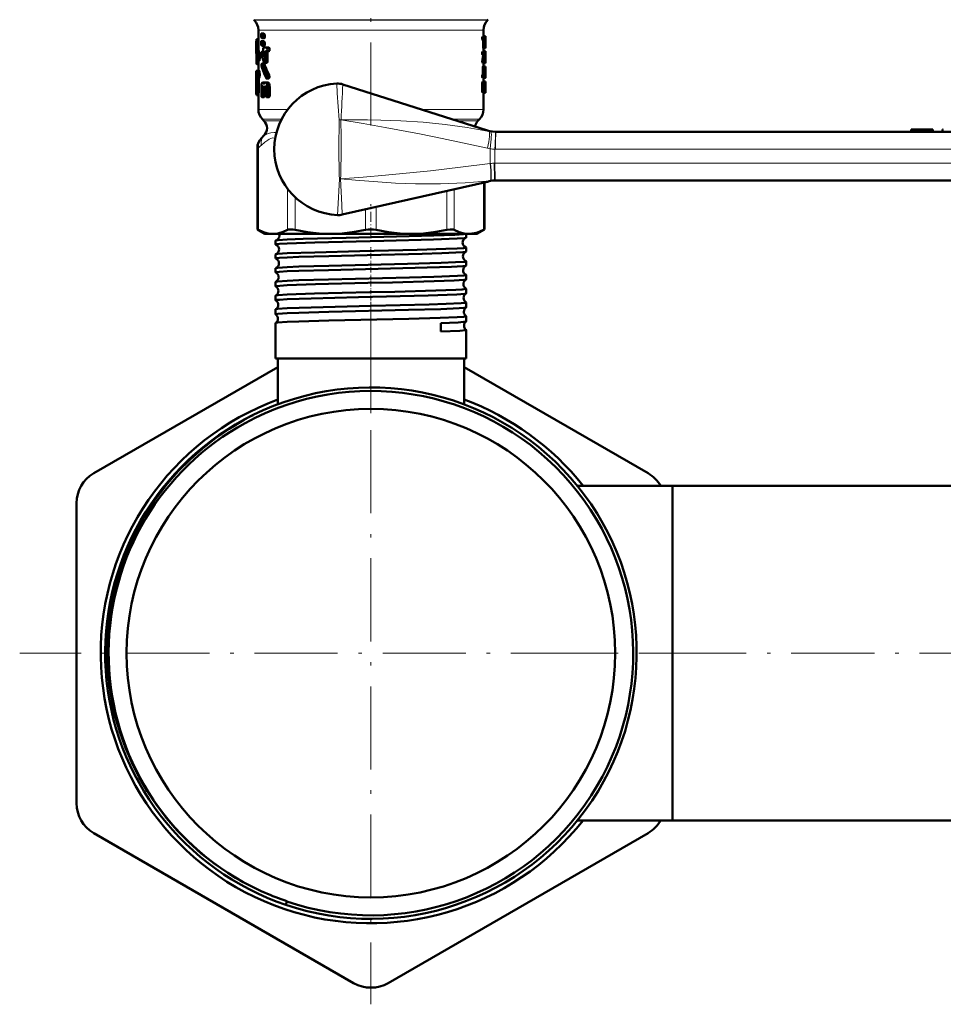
# Model space of a CAD drawing. Extents: x -1358 to 1757, y -1506 to 612.
# Tile 67 of 86: x 911 to 1044, y -186 to -44. Entities that reach past the tile are written whole.
import ezdxf

# ---------------------------------------------------------------- set-up
doc = ezdxf.new("R2010")
doc.units = 0
doc.linetypes.add('DASHDOT', pattern=[18.5, 12, -3, 0.5, -3])

msp = doc.modelspace()

# ---------------------------------------------------------------- linework, layer by layer
at = {"color": 7, "linetype": 'DASHDOT', "lineweight": 18}
for p, q in [((961.75, -28.75), (961.75, -59.48)), ((961.75, -84.72), (961.75, -186.12)), ((1012.45, -135.42), (911.05, -135.42)), ((985.43, -135.42), (1058.96, -135.42))]:
    msp.add_line(p, q, dxfattribs=at)
at = {"color": 7, "lineweight": 18}
for p, q in [((944.84, -43.96), (961.75, -43.96)), ((944.92, -44.04), (961.75, -44.04)), ((961.75, -43.96), (978.67, -43.96)), ((961.75, -44.04), (978.59, -44.04)), ((945.5, -45.45), (952.81, -45.45)), ((952.81, -45.45), (961.75, -45.45)), ((961.75, -45.45), (976.77, -45.45)), ((976.77, -45.45), (978, -45.45)), ((945.5, -56.92), (949.74, -56.92)), ((978, -56.92), (969.09, -56.92)), ((948.85, -58.34), (946.09, -58.34)), ((946.31, -58.56), (948.74, -58.56)), ((957.12, -62.67), (957.15, -58.42)), ((957.44, -58.41), (957.43, -58.43)), ((977.42, -58.34), (973.53, -58.34)), ((974.24, -58.56), (977.19, -58.56)), ((946.31, -60.68), (946.35, -60.68)), ((979.76, -60.17), (979.81, -60.17)), ((1044.29, -59.82), (1044.29, -60.17)), ((1044.35, -59.82), (1044.35, -60.17)), ((945.51, -62.47), (945.36, -62.47)), ((945.51, -62.47), (945.51, -74.32)), ((979.74, -62.67), (979.66, -62.67)), ((1053.37, -62.67), (979.74, -62.67)), ((978.95, -64.73), (979, -64.72)), ((979.56, -64.67), (979.66, -64.67)), ((979.66, -64.67), (1053.37, -64.67)), ((956.99, -71.36), (957.21, -66.94)), ((957.21, -66.94), (957.38, -66.93)), ((957.38, -66.94), (957.21, -66.94)), ((957.38, -66.94), (957.38, -66.94)), ((978, -74.32), (978, -67.47)), ((979.03, -67.2), (978.95, -67.21)), ((949.73, -74.32), (949.73, -68.4)), ((950.81, -69.61), (950.81, -74.32)), ((972.7, -74.32), (972.7, -68.67)), ((973.78, -68.43), (973.78, -74.32)), ((962.52, -70.99), (962.52, -74.32)), ((956.95, -72.17), (956.99, -71.36)), ((960.99, -74.32), (960.99, -71.34))]:
    msp.add_line(p, q, dxfattribs=at)
at = {"color": 7, "lineweight": 50}
for p, q in [((944.92, -44.04), (944.84, -43.96)), ((978.59, -44.04), (978.67, -43.96)), ((945.5, -45.45), (945.5, -47.5)), ((978, -45.45), (978, -46.4)), ((945.5, -46.83), (945.24, -46.83)), ((945.5, -46.76), (945.26, -46.76)), ((945.89, -46.21), (945.89, -46.3)), ((945.89, -46.3), (945.93, -46.54)), ((945.93, -46.54), (946.04, -46.64)), ((945.96, -45.97), (945.94, -45.96)), ((946.26, -45.96), (945.94, -45.96)), ((946.27, -45.97), (945.96, -45.97)), ((946.07, -46.07), (945.96, -45.97)), ((946.37, -46.65), (946.05, -46.65)), ((946.38, -46.07), (946.07, -46.07)), ((946.12, -46.31), (946.07, -46.07)), ((946.43, -46.31), (946.12, -46.31)), ((946.12, -46.4), (946.12, -46.31)), ((946.43, -46.4), (946.12, -46.4)), ((946.38, -46.07), (946.27, -45.97)), ((946.43, -46.31), (946.38, -46.07)), ((946.43, -46.4), (946.43, -46.31)), ((978.16, -46.4), (977.86, -46.4)), ((978.16, -46.89), (977.86, -46.89)), ((978.28, -46.34), (978, -46.34)), ((978.16, -46.4), (978.3, -46.4)), ((978.16, -46.89), (978.22, -46.89)), ((978.27, -46.89), (978.28, -46.89)), ((978.3, -46.4), (978.3, -46.64)), ((978.3, -46.64), (978.3, -47.57)), ((945.2, -47.5), (945.2, -48.73)), ((945.89, -47.3), (945.89, -47.39)), ((945.89, -47.39), (945.93, -47.63)), ((945.93, -47.63), (946.04, -47.73)), ((945.96, -47.06), (945.94, -47.05)), ((946.26, -47.05), (945.94, -47.05)), ((946.27, -47.06), (945.96, -47.06)), ((946.07, -47.16), (945.96, -47.06)), ((946.37, -47.74), (946.05, -47.74)), ((946.38, -47.16), (946.07, -47.16)), ((946.12, -47.4), (946.07, -47.16)), ((946.43, -47.4), (946.12, -47.4)), ((946.12, -47.49), (946.12, -47.4)), ((946.43, -47.49), (946.12, -47.49)), ((946.38, -47.16), (946.27, -47.06)), ((946.27, -47.95), (946.7, -47.95)), ((946.43, -47.4), (946.38, -47.16)), ((946.43, -47.49), (946.43, -47.4)), ((946.59, -47.95), (947.03, -47.95)), ((947.03, -47.95), (946.7, -47.95)), ((977.93, -47.57), (977.93, -46.99)), ((978.23, -46.99), (977.93, -46.99)), ((978.23, -47.57), (977.93, -47.57)), ((978.27, -48.06), (977.97, -48.06)), ((978, -48.06), (978, -48.55)), ((978.23, -47.57), (978.23, -46.99)), ((978.27, -47.48), (978.27, -46.99)), ((978.29, -46.99), (978.27, -46.99)), ((978.29, -47.48), (978.27, -47.48)), ((978.27, -47.57), (978.28, -47.57)), ((978.27, -48.06), (978.29, -48.06)), ((978.29, -46.99), (978.29, -47.48)), ((945.23, -49.83), (945.23, -49.26)), ((945.67, -48.92), (945.36, -48.92)), ((946.31, -48.59), (946.01, -48.59)), ((946.32, -48.65), (946.05, -48.65)), ((946.3, -49.19), (946.24, -49.19)), ((946.27, -48.52), (946.32, -48.68)), ((946.27, -48.52), (946.27, -48.52)), ((946.32, -48.68), (946.32, -49.06)), ((946.82, -48.84), (946.5, -48.84)), ((946.5, -49.88), (946.5, -48.84)), ((946.93, -48.52), (946.61, -48.52)), ((946.7, -48.52), (946.61, -48.52)), ((947.03, -48.52), (946.7, -48.52)), ((946.83, -49.88), (946.82, -48.84)), ((947.03, -48.52), (946.93, -48.52)), ((978.16, -48.55), (977.86, -48.55)), ((978.16, -49.04), (977.86, -49.04)), ((977.94, -49.22), (977.93, -49.04)), ((978.24, -49.22), (977.94, -49.22)), ((978.29, -48.49), (978, -48.49)), ((978.16, -48.55), (978.3, -48.55)), ((978.16, -49.04), (978.24, -49.04)), ((978.24, -49.22), (978.24, -49.04)), ((978.27, -49.55), (978.27, -49.73)), ((978.3, -49.7), (978.27, -49.7)), ((978.27, -49.73), (978.3, -49.73)), ((978.3, -48.55), (978.3, -48.8)), ((978.3, -48.8), (978.3, -48.91)), ((978.3, -48.91), (978.3, -49.12)), ((978.3, -49.73), (978.3, -49.7)), ((978.3, -49.73), (978.3, -50.22)), ((945.3, -49.83), (945.23, -49.83)), ((945.5, -50.37), (945.26, -50.37)), ((945.64, -49.91), (945.33, -49.91)), ((945.5, -49.91), (945.5, -51.35)), ((946.35, -50.3), (946.03, -50.3)), ((946.39, -50.36), (946.07, -50.36)), ((946.72, -50.2), (946.4, -50.2)), ((946.83, -49.88), (946.5, -49.88)), ((977.83, -49.97), (977.83, -49.97)), ((978.13, -49.97), (977.83, -49.97)), ((978.13, -49.97), (977.83, -49.97)), ((978.15, -49.76), (977.84, -49.76)), ((978.16, -50.22), (977.86, -50.22)), ((977.9, -51.79), (977.9, -50.95)), ((978.2, -50.95), (977.9, -50.95)), ((977.93, -50.71), (978.23, -50.71)), ((978, -50.22), (978, -50.71)), ((978.13, -49.97), (978.13, -49.97)), ((978.16, -50.22), (978.3, -50.22)), ((978.2, -51.79), (978.2, -50.95)), ((978.29, -50.71), (978.23, -50.71)), ((978.3, -50.95), (978.27, -50.95)), ((978.3, -50.95), (978.29, -50.71)), ((978.3, -51.35), (978.3, -50.95)), ((945.2, -51.35), (945.33, -51.35)), ((945.2, -51.35), (945.2, -52.37)), ((945.2, -52.37), (945.21, -52.58)), ((945.21, -52.58), (945.21, -53.08)), ((945.56, -52.58), (945.26, -52.58)), ((945.26, -54.34), (945.26, -52.58)), ((945.28, -52.37), (945.33, -52.37)), ((945.63, -51.35), (945.33, -51.35)), ((945.63, -52.37), (945.33, -52.37)), ((945.56, -54.34), (945.56, -52.58)), ((946.99, -52.44), (946.66, -52.44)), ((947.06, -51.92), (946.73, -51.92)), ((978.16, -51.88), (977.86, -51.88)), ((978.16, -52.37), (977.86, -52.37)), ((977.89, -51.88), (977.9, -51.79)), ((978.2, -51.79), (977.9, -51.79)), ((978, -52.37), (978, -52.86)), ((978.16, -51.88), (978.19, -51.88)), ((978.16, -52.37), (978.27, -52.37)), ((978.19, -51.88), (978.2, -51.79)), ((978.26, -51.45), (978.25, -51.55)), ((978.25, -51.55), (978.25, -51.79)), ((978.29, -51.79), (978.25, -51.79)), ((978.25, -51.82), (978.3, -51.82)), ((978.26, -51.46), (978.26, -51.45)), ((978.26, -51.88), (978.27, -51.88)), ((978.27, -52.37), (978.29, -52.37)), ((978.3, -51.82), (978.29, -51.79)), ((978.3, -52.13), (978.29, -52.13)), ((978.3, -52.13), (978.3, -51.8)), ((945.2, -53.24), (945.21, -53.05)), ((945.21, -53.08), (945.2, -53.29)), ((945.2, -53.26), (945.2, -53.24)), ((945.2, -53.24), (945.2, -54.44)), ((945.2, -53.29), (945.2, -53.26)), ((945.94, -53.72), (945.94, -54.86)), ((946.24, -53.74), (946.08, -53.74)), ((946.08, -54.86), (946.08, -53.74)), ((946.12, -53.01), (946.18, -53.01)), ((946.19, -53.58), (946.12, -53.58)), ((946.19, -53.58), (946.12, -53.58)), ((946.46, -53.01), (946.18, -53.01)), ((946.19, -53.58), (946.24, -53.74)), ((946.24, -53.74), (946.24, -54.07)), ((946.36, -53.17), (946.28, -53.17)), ((946.41, -53.74), (946.46, -53.58)), ((946.6, -53.74), (946.41, -53.74)), ((946.41, -54.07), (946.41, -53.74)), ((946.54, -53.58), (946.46, -53.58)), ((946.54, -53.58), (946.46, -53.58)), ((946.47, -53.01), (946.55, -53.01)), ((946.54, -53.58), (946.6, -53.74)), ((946.88, -53.01), (946.55, -53.01)), ((946.6, -53.74), (946.6, -54.86)), ((947.14, -53.72), (946.8, -53.72)), ((946.8, -54.86), (946.8, -53.72)), ((947.14, -54.86), (947.14, -53.72)), ((957.7, -53.3), (978.56, -59.94)), ((977.83, -54.28), (977.83, -53.11)), ((978.13, -53.11), (977.83, -53.11)), ((978.16, -52.86), (977.86, -52.86)), ((978.13, -54.28), (978.13, -53.11)), ((978.16, -52.86), (978.3, -52.86)), ((978.19, -53.79), (978.19, -53.6)), ((978.29, -53.6), (978.19, -53.6)), ((978.29, -53.79), (978.19, -53.79)), ((978.22, -53.35), (978.27, -53.35)), ((978.29, -53.6), (978.29, -53.79)), ((978.3, -52.86), (978.3, -53.11)), ((978.3, -53.11), (978.3, -54.28)), ((945.53, -54.85), (945.22, -54.85)), ((945.56, -54.34), (945.26, -54.34)), ((945.5, -54.85), (945.5, -56.92)), ((946.32, -55.15), (946.01, -55.15)), ((946.4, -54.86), (946.08, -54.86)), ((946.6, -54.35), (946.32, -54.35)), ((946.4, -54.86), (946.4, -54.35)), ((946.6, -54.07), (946.41, -54.07)), ((947.03, -55.14), (946.7, -55.14)), ((947.14, -54.86), (946.8, -54.86)), ((978.13, -54.28), (977.83, -54.28)), ((978.16, -54.53), (977.86, -54.53)), ((978, -54.53), (978, -56.92)), ((978.16, -54.53), (978.3, -54.53)), ((978.22, -54.04), (978.27, -54.04)), ((978.3, -54.28), (978.3, -54.53)), ((946.31, -58.56), (946.09, -58.34)), ((977.19, -58.56), (977.42, -58.34)), ((946.31, -60.68), (945.94, -61.05)), ((979.81, -60.17), (1053.45, -60.17)), ((1039.75, -59.82), (1041.3, -59.82)), ((1039.75, -59.82), (1039.75, -60.17)), ((1041.3, -59.82), (1042.86, -59.82)), ((1041.3, -59.82), (1041.3, -60.17)), ((1042.86, -59.82), (1042.86, -60.17)), ((1042.86, -59.82), (1042.86, -60.17)), ((1044.29, -59.82), (1044.26, -59.82)), ((1044.26, -59.82), (1044.26, -60.17)), ((1044.35, -59.82), (1044.29, -59.82)), ((1044.37, -59.82), (1044.35, -59.82)), ((945.36, -74.24), (945.36, -62.47)), ((957.6, -72.11), (978.76, -67.3)), ((978.15, -74.24), (978.15, -67.44)), ((979.73, -67.17), (979.58, -67.17)), ((1053.45, -67.17), (979.73, -67.17)), ((945.36, -74.24), (945.51, -74.32)), ((946.45, -74.87), (945.36, -74.24)), ((946.45, -74.87), (947.62, -74.87)), ((947.62, -74.87), (955.9, -74.87)), ((955.9, -74.87), (967.61, -74.87)), ((967.61, -74.87), (975.89, -74.87)), ((975.51, -75.42), (975.51, -74.87)), ((975.89, -74.87), (977.05, -74.87)), ((977.05, -74.87), (978.15, -74.24)), ((978, -74.32), (978.15, -74.24)), ((947.99, -76.42), (947.99, -75.86)), ((947.99, -78.44), (947.99, -77.85)), ((975.51, -77.43), (975.51, -76.85)), ((975.51, -79.44), (975.51, -78.84)), ((947.99, -80.45), (947.99, -79.83)), ((975.51, -81.46), (975.51, -80.83)), ((947.99, -82.47), (947.99, -81.82)), ((947.99, -84.49), (947.99, -83.8)), ((975.51, -83.48), (975.51, -82.81)), ((975.51, -85.5), (975.51, -84.79)), ((947.99, -86.51), (947.99, -85.78)), ((947.99, -92.87), (947.99, -87.76)), ((971.84, -87.76), (971.85, -88.98)), ((975.51, -87.52), (975.51, -86.77)), ((975.51, -92.87), (975.51, -88.75)), ((949.68, -92.87), (947.99, -92.87)), ((948.3, -99.5), (948.3, -92.87)), ((975.51, -92.87), (949.68, -92.87)), ((975.2, -99.5), (975.2, -92.87)), ((921.75, -109.44), (948.3, -94.11)), ((975.2, -94.11), (1001.75, -109.44)), ((991.56, -111.27), (1005.3, -111.27)), ((991.56, -111.27), (1005.3, -111.27)), ((1005.3, -150.69), (1005.3, -111.27)), ((1005.3, -111.27), (1050.3, -111.27)), ((1005.3, -135.42), (1005.3, -111.27)), ((919.25, -157.07), (919.25, -113.77)), ((1005.3, -159.57), (1005.3, -135.42)), ((1005.3, -159.57), (1005.3, -150.69)), ((991.56, -159.57), (1005.3, -159.57)), ((1005.3, -159.57), (1050.3, -159.57)), ((959.25, -183.05), (921.75, -161.4)), ((1001.75, -161.4), (964.25, -183.05)), ((949.45, -171.76), (949.61, -171.28)), ((949.63, -171.23), (949.61, -171.28))]:
    msp.add_line(p, q, dxfattribs=at)
at = {"color": 7, "linetype": 'DASHDOT', "lineweight": 18, "ltscale": 0.120868}
msp.add_line((961.75, -75.42), (961.75, -70.59), dxfattribs=at)
at = {"color": 7, "linetype": 'DASHDOT', "lineweight": 18, "ltscale": 0.043444}
msp.add_line((961.75, -78.42), (961.75, -76.68), dxfattribs=at)
at = {"color": 7, "linetype": 'DASHDOT', "lineweight": 18, "ltscale": 0.044139}
msp.add_line((961.75, -80.44), (961.75, -78.67), dxfattribs=at)
at = {"color": 7, "linetype": 'DASHDOT', "lineweight": 18, "ltscale": 0.04498}
msp.add_line((961.75, -82.46), (961.75, -80.66), dxfattribs=at)
at = {"color": 7, "linetype": 'DASHDOT', "lineweight": 18, "ltscale": 0.045964}
msp.add_line((961.75, -84.48), (961.75, -82.64), dxfattribs=at)
at = {"color": 7, "linetype": 'DASHDOT', "lineweight": 18, "ltscale": 0.047104}
msp.add_line((961.75, -86.51), (961.75, -84.62), dxfattribs=at)
at = {"color": 7, "linetype": 'DASHDOT', "lineweight": 18, "ltscale": 0.382176}
msp.add_line((961.75, -100.77), (961.75, -85.49), dxfattribs=at)
at = {"color": 7, "lineweight": 50}
for points in [[(945.24, -46.83), (945.25, -46.78), (945.26, -46.76), (945.26, -46.76), (945.26, -46.76), (945.26, -46.76)], [(945.94, -45.96), (945.94, -45.96), (945.93, -45.97), (945.93, -45.97), (945.91, -46), (945.9, -46.07), (945.89, -46.21)], [(946.05, -46.65), (946.06, -46.65), (946.07, -46.64), (946.08, -46.63), (946.09, -46.6), (946.12, -46.4)], [(946.37, -46.65), (946.38, -46.65), (946.38, -46.64), (946.39, -46.63), (946.41, -46.6), (946.42, -46.53), (946.43, -46.4)], [(977.86, -46.89), (977.83, -46.8), (977.83, -46.51), (977.84, -46.44), (977.86, -46.4)], [(977.93, -46.99), (977.92, -46.92), (977.92, -46.9), (977.92, -46.89)], [(978.16, -46.89), (978.14, -46.8), (978.13, -46.51), (978.15, -46.44), (978.16, -46.4)], [(978.23, -46.99), (978.23, -46.92), (978.22, -46.9), (978.22, -46.89)], [(945.94, -47.05), (945.94, -47.05), (945.93, -47.05), (945.93, -47.06), (945.91, -47.09), (945.9, -47.16), (945.89, -47.3)], [(946.05, -47.74), (946.06, -47.73), (946.07, -47.73), (946.08, -47.72), (946.09, -47.69), (946.12, -47.49)], [(946.27, -47.95), (946.21, -48.03), (946.18, -48.26), (946.2, -48.41), (946.22, -48.48), (946.24, -48.51), (946.27, -48.52)], [(946.37, -47.74), (946.38, -47.73), (946.38, -47.73), (946.39, -47.72), (946.41, -47.69), (946.42, -47.62), (946.43, -47.49)], [(946.7, -48.52), (946.77, -48.44), (946.8, -48.21), (946.78, -48.05), (946.7, -47.95)], [(947.03, -48.52), (947.1, -48.44), (947.13, -48.3), (947.11, -48.05), (947.03, -47.95)], [(977.97, -48.06), (977.94, -47.94), (977.93, -47.57)], [(978.27, -48.06), (978.24, -47.94), (978.23, -47.57)], [(978.3, -47.57), (978.3, -47.97), (978.29, -48.06)], [(945.33, -49.91), (945.34, -49.91), (945.34, -49.91), (945.34, -49.9), (945.35, -49.89), (945.36, -49.85), (945.4, -49.52), (945.36, -48.92)], [(945.64, -49.91), (945.64, -49.91), (945.64, -49.9), (945.65, -49.89), (945.66, -49.86), (945.7, -49.57), (945.67, -48.92)], [(946.01, -48.59), (946, -48.59), (945.99, -48.6), (945.98, -48.61), (945.97, -48.64), (945.95, -48.71), (945.94, -48.87), (945.96, -49.11)], [(946.05, -48.65), (946.03, -48.61), (946.02, -48.6), (946.01, -48.59)], [(946.32, -49.06), (946.31, -49.17), (946.29, -49.21), (946.28, -49.22), (946.27, -49.22)], [(946.5, -48.84), (946.53, -48.62), (946.55, -48.56), (946.61, -48.52)], [(946.82, -48.84), (946.84, -48.66), (946.87, -48.58), (946.9, -48.54), (946.93, -48.52)], [(977.86, -49.04), (977.83, -48.95), (977.83, -48.67), (977.84, -48.59), (977.86, -48.55)], [(978.16, -49.04), (978.14, -48.95), (978.13, -48.67), (978.15, -48.59), (978.16, -48.55)], [(945.26, -50.37), (945.26, -50.36), (945.26, -50.36), (945.26, -50.36), (945.25, -50.35), (945.24, -50.27), (945.23, -49.83)], [(945.3, -49.84), (945.32, -49.89), (945.32, -49.9), (945.33, -49.91), (945.33, -49.91), (945.33, -49.91)], [(946.03, -50.3), (946.03, -50.3), (946.02, -50.31), (946.01, -50.32), (945.99, -50.34), (945.97, -50.41), (945.96, -50.57), (945.99, -50.81)], [(946.07, -50.36), (946.06, -50.32), (946.05, -50.31), (946.04, -50.3), (946.03, -50.3)], [(946.34, -50.14), (946.36, -50.18), (946.38, -50.19), (946.4, -50.2)], [(946.39, -50.36), (946.37, -50.31), (946.36, -50.3), (946.35, -50.3)], [(946.4, -50.2), (946.41, -50.2), (946.43, -50.18), (946.47, -50.09), (946.5, -49.88)], [(946.72, -50.2), (946.73, -50.2), (946.76, -50.18), (946.78, -50.14), (946.81, -50.05), (946.83, -49.88)], [(977.86, -50.22), (977.84, -50.15), (977.83, -49.97)], [(977.9, -50.95), (977.92, -50.73), (977.92, -50.71), (977.93, -50.71), (977.93, -50.71), (977.93, -50.71)], [(978.16, -50.22), (978.14, -50.15), (978.13, -49.97)], [(978.2, -50.95), (978.22, -50.73), (978.23, -50.71), (978.23, -50.71), (978.23, -50.71), (978.23, -50.71)], [(945.26, -52.58), (945.26, -52.43), (945.28, -52.37)], [(945.33, -52.37), (945.36, -52.31), (945.4, -51.92), (945.39, -51.63), (945.36, -51.4), (945.33, -51.35)], [(945.56, -52.58), (945.56, -52.43), (945.58, -52.37)], [(945.63, -52.37), (945.66, -52.31), (945.7, -51.94), (945.68, -51.49), (945.66, -51.39), (945.63, -51.35)], [(946.6, -52.38), (946.63, -52.42), (946.65, -52.43), (946.66, -52.44)], [(946.66, -52.44), (946.68, -52.43), (946.7, -52.42), (946.72, -52.39), (946.76, -52.23), (946.73, -51.92)], [(946.99, -52.44), (947.01, -52.43), (947.03, -52.42), (947.05, -52.39), (947.07, -52.34), (947.1, -52.23), (947.06, -51.92)], [(977.86, -52.37), (977.83, -52.28), (977.83, -52), (977.84, -51.92), (977.86, -51.88)], [(978.16, -52.37), (978.14, -52.28), (978.13, -52), (978.15, -51.92), (978.16, -51.88)], [(978.27, -51.88), (978.28, -51.96), (978.28, -52.31), (978.28, -52.36), (978.27, -52.37)], [(978.29, -52.37), (978.29, -52.37), (978.29, -52.37), (978.29, -52.35), (978.3, -52.13)], [(978.3, -51.36), (978.3, -51.69), (978.3, -51.81), (978.3, -51.82), (978.3, -51.82)], [(946.12, -53.01), (946.03, -53.08), (945.98, -53.27), (945.94, -53.72)], [(946.08, -53.74), (946.09, -53.63), (946.12, -53.58)], [(946.28, -53.17), (946.25, -53.07), (946.18, -53.01)], [(946.32, -53.22), (946.31, -53.22), (946.3, -53.21), (946.28, -53.17)], [(946.36, -53.17), (946.34, -53.21), (946.33, -53.22), (946.33, -53.22), (946.32, -53.22)], [(946.47, -53.01), (946.39, -53.07), (946.36, -53.17)], [(946.8, -53.72), (946.78, -53.41), (946.73, -53.23), (946.66, -53.08), (946.55, -53.01)], [(947.14, -53.72), (947.11, -53.41), (947.04, -53.18), (946.99, -53.09), (946.95, -53.04), (946.88, -53.01)], [(977.83, -53.11), (977.84, -52.93), (977.85, -52.89), (977.86, -52.86)], [(978.13, -53.11), (978.14, -52.93), (978.15, -52.89), (978.16, -52.86)], [(978.19, -53.6), (978.21, -53.38), (978.22, -53.36), (978.22, -53.35)], [(978.22, -54.04), (978.22, -54.04), (978.21, -54.01), (978.19, -53.79)], [(978.27, -53.35), (978.28, -53.36), (978.28, -53.38), (978.29, -53.6)], [(978.29, -53.79), (978.28, -53.99), (978.28, -54.03), (978.27, -54.04)], [(945.22, -54.85), (945.23, -54.85), (945.23, -54.85), (945.23, -54.85), (945.24, -54.81), (945.26, -54.34)], [(945.53, -54.85), (945.53, -54.85), (945.53, -54.85), (945.53, -54.85), (945.54, -54.81), (945.56, -54.34)], [(945.94, -54.86), (945.96, -55.05), (945.98, -55.12), (946, -55.14), (946.01, -55.15)], [(946.01, -55.15), (946.01, -55.15), (946.02, -55.14), (946.03, -55.13), (946.04, -55.11), (946.08, -54.94), (946.08, -54.86)], [(946.24, -54.07), (946.25, -54.25), (946.28, -54.32), (946.3, -54.35), (946.32, -54.35)], [(946.32, -54.35), (946.34, -54.35), (946.35, -54.34), (946.37, -54.31), (946.39, -54.24), (946.41, -54.07)], [(946.32, -55.15), (946.33, -55.14), (946.34, -55.14), (946.35, -55.13), (946.36, -55.1), (946.38, -55.02), (946.4, -54.86)], [(946.6, -54.86), (946.63, -55.06), (946.66, -55.12), (946.68, -55.14), (946.7, -55.14)], [(946.7, -55.14), (946.72, -55.14), (946.73, -55.13), (946.76, -55.1), (946.8, -54.92), (946.8, -54.86)], [(947.03, -55.14), (947.05, -55.14), (947.08, -55.12), (947.1, -55.08), (947.12, -55), (947.14, -54.86)], [(977.86, -54.53), (977.84, -54.46), (977.83, -54.28)], [(978.16, -54.53), (978.14, -54.46), (978.13, -54.28)], [(945.51, -74.32), (946.24, -74.63), (946.94, -74.81), (947.62, -74.87)], [(947.62, -74.87), (948.33, -74.81), (949.06, -74.61), (949.73, -74.32)], [(948.54, -75.11), (948.49, -75.4), (948.31, -75.67), (948.06, -75.82), (948.04, -75.83)], [(949.68, -75.7), (951.99, -75.61), (958.16, -75.44), (967.27, -75.23), (970.83, -75.13), (973.85, -75.02), (975.09, -74.94), (975.41, -74.9), (975.48, -74.88), (975.5, -74.87)], [(949.73, -74.32), (949.87, -74.27), (950.06, -74.24), (950.52, -74.27), (950.81, -74.32)], [(950.81, -74.32), (952.58, -74.63), (954.26, -74.81), (955.9, -74.87)], [(955.9, -74.87), (957.62, -74.81), (959.39, -74.61), (960.99, -74.32)], [(962.52, -74.32), (964.29, -74.63), (965.97, -74.81), (967.61, -74.87)], [(967.61, -74.87), (969.33, -74.81), (971.1, -74.61), (972.7, -74.32)], [(972.7, -74.32), (973.23, -74.24), (973.64, -74.27), (973.78, -74.32)], [(973.78, -74.32), (974.51, -74.63), (975.21, -74.81), (975.89, -74.87)], [(975.89, -74.87), (976.3, -74.85), (976.7, -74.79), (977.14, -74.67), (977.58, -74.51), (978, -74.32)], [(947.99, -75.86), (947.99, -75.85), (948, -75.85), (948.01, -75.84), (948.04, -75.83)], [(947.99, -76.42), (947.99, -76.42), (948, -76.42), (948, -76.41), (948.02, -76.41), (948.19, -76.37), (948.54, -76.33), (949.68, -76.26)], [(948.04, -75.83), (948.34, -75.79), (949.68, -75.7)], [(949.68, -76.26), (953.66, -76.12), (963.62, -75.88), (970.76, -75.69), (974.19, -75.56), (975.24, -75.48), (975.47, -75.44)], [(975.47, -75.44), (975.26, -75.56), (975.06, -75.81), (974.99, -76.12)], [(948.03, -77.82), (948.31, -77.78), (949.68, -77.69)], [(949.68, -77.69), (953.66, -77.55), (960.15, -77.39), (968.41, -77.19), (972.56, -77.06), (974.19, -76.99), (975.09, -76.93), (975.36, -76.9), (975.5, -76.87), (975.51, -76.86), (975.51, -76.86), (975.51, -76.85)], [(949.68, -78.28), (951.34, -78.21), (955.67, -78.08), (961.23, -77.95), (969.15, -77.75), (971.98, -77.67), (973.99, -77.58), (975.02, -77.52), (975.39, -77.47), (975.49, -77.45)], [(947.99, -78.44), (947.99, -78.44), (948, -78.43), (948, -78.43), (948.02, -78.42), (948.19, -78.38), (948.54, -78.35), (949.68, -78.28)], [(949.68, -79.68), (951.34, -79.61), (955.67, -79.48), (967.01, -79.21), (971.91, -79.07), (973.96, -78.99), (975.28, -78.9), (975.49, -78.86), (975.51, -78.85), (975.51, -78.85), (975.51, -78.84), (975.51, -78.84)], [(949.68, -80.29), (951.33, -80.22), (955.65, -80.1), (968.15, -79.79), (973.38, -79.63), (975.01, -79.53), (975.4, -79.49), (975.49, -79.46)], [(947.99, -80.45), (947.99, -80.45), (948, -80.45), (948, -80.44), (948.02, -80.43), (948.19, -80.4), (948.54, -80.36), (949.68, -80.29)], [(948.02, -79.81), (948.08, -79.8), (948.29, -79.77), (949.68, -79.68)], [(949.68, -81.66), (951.33, -81.59), (955.65, -81.47), (967.33, -81.19), (970.81, -81.1), (974.23, -80.96), (975.19, -80.89), (975.48, -80.85), (975.5, -80.84), (975.51, -80.83), (975.51, -80.83), (975.51, -80.83)], [(947.99, -82.47), (947.99, -82.47), (948, -82.46), (948, -82.46), (948.02, -82.45), (948.23, -82.41), (948.58, -82.38), (949.68, -82.31)], [(948.01, -81.8), (948.07, -81.79), (948.28, -81.75), (949.68, -81.66)], [(949.68, -82.31), (953.73, -82.16), (961.32, -81.97), (964.87, -81.89), (970.86, -81.73), (973.79, -81.62), (975.23, -81.53), (975.44, -81.49), (975.5, -81.48)], [(948.01, -83.79), (948.07, -83.77), (948.34, -83.73), (949.68, -83.64)], [(949.68, -83.64), (953.61, -83.51), (961.6, -83.31), (965.19, -83.23), (971.11, -83.07), (973.99, -82.96), (974.93, -82.9), (975.45, -82.84), (975.49, -82.83), (975.51, -82.82), (975.51, -82.82), (975.51, -82.81), (975.51, -82.81)], [(949.68, -84.33), (953.13, -84.2), (959.97, -84.03), (970.03, -83.78), (974.13, -83.62), (975.29, -83.54), (975.46, -83.51), (975.5, -83.49)], [(947.99, -84.49), (947.99, -84.49), (948, -84.48), (948, -84.48), (948.02, -84.47), (948.19, -84.43), (948.54, -84.4), (949.68, -84.33)], [(949.68, -85.62), (953.14, -85.5), (961.77, -85.29), (970.17, -85.08), (972.62, -85), (974.77, -84.9), (975.34, -84.84), (975.49, -84.81), (975.51, -84.8), (975.51, -84.8), (975.51, -84.79), (975.51, -84.79)], [(947.99, -86.51), (948, -86.51), (948, -86.5), (948.01, -86.5), (948.03, -86.49), (948.31, -86.44), (949.68, -86.35)], [(948, -85.77), (948.05, -85.75), (948.26, -85.72), (949.68, -85.62)], [(949.68, -86.35), (951.34, -86.28), (955.67, -86.15), (967.17, -85.87), (971.84, -85.74), (974.48, -85.62), (975.23, -85.56), (975.45, -85.53), (975.5, -85.51)], [(948, -87.75), (948.05, -87.73), (948.25, -87.7), (949.68, -87.6)], [(949.68, -87.6), (951.34, -87.54), (955.67, -87.41), (967.22, -87.14), (971.76, -87.01), (974.21, -86.91), (975.09, -86.85), (975.36, -86.82), (975.5, -86.79), (975.51, -86.78), (975.51, -86.78), (975.51, -86.77)], [(971.84, -87.76), (974.33, -87.66), (975.1, -87.6), (975.44, -87.56), (975.49, -87.54), (975.51, -87.53)], [(971.85, -88.98), (974.57, -88.87), (975.4, -88.79), (975.48, -88.77), (975.5, -88.76), (975.51, -88.76), (975.51, -88.75), (975.51, -88.75)], [(943.37, -101.77), (941.31, -103.01), (939.32, -104.37), (937.43, -105.85), (935.64, -107.45), (933.94, -109.15), (932.36, -110.96), (930.9, -112.86), (929.56, -114.85), (928.41, -116.81), (927.37, -118.83), (926.46, -120.91), (925.67, -123.04), (925.13, -124.81), (924.67, -126.6), (924.29, -128.42), (924.05, -129.91), (923.83, -131.9), (923.71, -133.89), (923.69, -135.88), (923.78, -137.91), (924.02, -140.2), (924.39, -142.48), (924.89, -144.72), (925.54, -146.93), (926.31, -149.1), (927.22, -151.22), (928.25, -153.27), (929.45, -155.34), (930.78, -157.33), (932.22, -159.23), (933.79, -161.03), (935.47, -162.73), (937.25, -164.33), (939.13, -165.8), (941.09, -167.16), (942.19, -167.84), (943.3, -168.48)]]:
    msp.add_lwpolyline(points, dxfattribs=at)
at = {"color": 7, "lineweight": 18}
for points in [[(957.15, -58.42), (956.9, -54.55), (956.82, -53.19)], [(978.6, -62.51), (972.05, -61.11), (968.77, -60.45), (963.82, -59.51), (960.63, -58.95), (957.43, -58.43)], [(957.43, -58.43), (957.46, -60.91), (957.44, -64.16), (957.43, -64.85)], [(957.44, -58.41), (961.27, -58.44), (963.17, -58.47), (966.05, -58.57), (969.27, -58.77), (972.47, -59.09), (975.65, -59.52), (978.81, -60.08)], [(947.94, -61.1), (947.78, -61.06), (947.55, -61.04), (947.32, -61.09), (947.08, -61.2), (946.87, -61.33), (946.43, -61.66), (945.91, -62.1)], [(946.35, -60.68), (946.71, -60.48), (946.92, -60.39), (947.32, -60.28), (947.78, -60.23)], [(979.76, -60.17), (979.76, -60.17), (979.76, -60.17), (979.76, -60.18), (979.75, -60.18), (979.75, -60.21), (979.72, -60.5), (979.67, -62.05), (979.66, -62.67)], [(979.81, -60.17), (979.81, -60.17), (979.81, -60.17), (979.81, -60.18), (979.81, -60.18), (979.8, -60.2), (979.78, -60.39), (979.75, -61.41), (979.74, -62.67)], [(957.38, -66.93), (960.63, -66.7), (963.87, -66.42), (970.36, -65.77), (974.66, -65.27), (978.95, -64.73)], [(979.58, -67.17), (979.58, -67.17), (979.58, -67.17), (979.58, -67.14), (979.57, -66.84), (979.56, -64.67)], [(957.38, -66.94), (957.54, -70.68), (957.6, -72.11)], [(978.95, -67.21), (975.37, -67.51), (971.79, -67.66), (968.19, -67.65), (965.3, -67.54), (963.38, -67.42), (959.54, -67.13), (957.38, -66.94)]]:
    msp.add_lwpolyline(points, dxfattribs=at)
at = {"color": 7, "lineweight": 50}
msp.add_circle((961.75, -135.42), 35.26, dxfattribs=at)
for centre, radius, start, end in [((943.5, -45.45), 2, 0, 45.0003), ((980, -45.45), 2, 134.9998, 180), ((951.04, -47.5), 5.84, 173.3832, 180.0254), ((946.06, -46.61), 0.0348, 235.3862, 263.8045), ((946.25, -45.99), 0.0319, 53.6796, 83.2058), ((978.76, -46.96), 0.488, 171.5847, 183.1253), ((978.16, -46.39), 0.135, 355.3469, 21.9151), ((977.69, -46.96), 0.597, 357.2295, 6.6548), ((951.67, -47.48), 6.47, 180.2202, 192.8495), ((951.85, -47.48), 6.35, 180.2185, 193.0892), ((946.06, -47.7), 0.0348, 235.3862, 263.8045), ((946.25, -47.08), 0.0319, 53.6796, 83.2058), ((978.75, -47.5), 0.483, 176.8304, 188.4866), ((977.68, -47.5), 0.603, 353.4043, 2.7305), ((951.53, -48.72), 6.32, 180.1222, 190.2014), ((959.15, -44.91), 13.84, 197.6613, 202.1967), ((959.06, -44.23), 13.74, 198.7679, 201.1461), ((946.29, -49.18), 0.0444, 190.8811, 246.9571), ((971.05, -48.26), 6.96, 347.5424, 352.0453), ((971.23, -48.26), 7.08, 347.766, 352.1893), ((971.57, -48.88), 6.73, 354.2822, 357.9765), ((971.17, -50.04), 7.13, 2.6912, 4.7243), ((978.03, -48.54), 0.266, 357.3002, 10.9456), ((959.15, -46.54), 13.83, 197.9899, 204.9618), ((959.24, -45.79), 13.93, 199.1344, 206.1136), ((959.18, -45.83), 13.57, 199.4688, 206.6575), ((978.91, -49.95), 1.08, 170.2099, 181.2249), ((979.21, -49.95), 1.08, 170.2115, 181.2246), ((978.19, -50.74), 0.0493, 356.0197, 37.0206), ((972.67, -51.58), 5.63, 2.2382, 8.598), ((978.63, -51.81), 0.375, 175.802, 190.875), ((972.74, -52.15), 5.56, 3.7575, 7.124), ((957.3, -62.67), 9.5, 92.9411, 180), ((956.94, -55.68), 2.5, 72.3498, 92.941), ((950.98, -54.44), 5.78, 179.9964, 183.4297), ((945.38, -54.8), 0.167, 175.4761, 199.6357), ((947.5, -56.92), 2, 180, 224.9992), ((976, -56.92), 2, 314.9999, 0), ((945.25, -59.62), 1.5, 315, 45), ((978.25, -59.62), 1.5, 135, 170.2381), ((947.36, -62.47), 2, 135, 180), ((980.08, -55.17), 5, 252.3487, 270.0001), ((957.3, -62.67), 9.5, 180, 267.8766), ((979.86, -72.17), 5, 90, 102.8072), ((957.04, -69.67), 2.5, 267.8766, 282.8043), ((947.8, -75.14), 0.743, 1.7866, 20.6779), ((961.75, -78.07), 3.83, 78.4608, 101.5336), ((948.03, -76.4), 0.0422, 210.0702, 265.0705), ((947.77, -77.13), 0.73, 1.4199, 69.6719), ((975.72, -76.14), 0.729, 178.5317, 250.7312), ((975.47, -75.39), 0.0497, 273.3501, 327.0101), ((948.03, -77.87), 0.0417, 94.7899, 149.6715), ((947.77, -77.14), 0.731, 290.3317, 2.1483), ((975.75, -78.13), 0.731, 111.4502, 179.2961), ((975.75, -78.14), 0.732, 178.6422, 248.5654), ((975.47, -76.88), 0.0493, 33.2983, 86.6669), ((975.48, -77.41), 0.0364, 276.5729, 332.6515), ((948.02, -78.42), 0.0319, 204.88, 261.7169), ((947.74, -79.13), 0.732, 1.4841, 67.3695), ((947.74, -79.14), 0.733, 292.6136, 2.0865), ((975.79, -80.13), 0.733, 113.9109, 179.2209), ((975.48, -78.86), 0.0356, 27.46, 83.5048), ((975.49, -79.43), 0.0283, 280.1332, 337.4675), ((948.02, -79.85), 0.0312, 98.2306, 155.0533), ((948.02, -80.44), 0.0253, 200.383, 257.9495), ((947.7, -81.13), 0.734, 1.5631, 64.7807), ((975.79, -80.14), 0.734, 178.7009, 246.118), ((975.49, -80.84), 0.0275, 22.5607, 79.8975), ((948.02, -81.83), 0.0246, 102.0094, 159.5784), ((947.7, -81.14), 0.735, 295.1986, 2.0065), ((975.83, -82.13), 0.735, 116.5637, 179.1591), ((975.83, -82.14), 0.735, 178.7582, 243.4598), ((975.49, -81.45), 0.0228, 284.0287, 341.7636), ((948.01, -82.46), 0.0209, 196.5012, 253.9024), ((948.01, -83.81), 0.0202, 106.0603, 163.3658), ((947.66, -83.13), 0.735, 1.6075, 62.0471), ((947.66, -83.14), 0.736, 297.9366, 1.9563), ((975.86, -84.13), 0.736, 119.3855, 179.1118), ((975.49, -82.82), 0.0223, 18.5103, 76.0741), ((975.49, -83.47), 0.0192, 288.2797, 345.1875), ((948.01, -84.48), 0.0177, 193.327, 249.6484), ((947.63, -85.14), 0.737, 300.8406, 1.9104), ((947.63, -85.13), 0.737, 1.6397, 59.1509), ((975.86, -84.14), 0.736, 178.7911, 240.6484), ((975.5, -84.8), 0.0186, 15.0084, 71.8596), ((948.01, -85.79), 0.0171, 110.3029, 166.5923), ((948.01, -86.51), 0.0154, 190.5333, 245.1177), ((947.59, -87.13), 0.738, 1.6752, 56.116), ((975.9, -86.13), 0.737, 122.3588, 179.0727), ((975.9, -86.14), 0.738, 178.8311, 237.6762), ((975.5, -85.5), 0.0165, 292.5451, 348.0965), ((948.01, -87.76), 0.0148, 114.6231, 169.3201), ((947.59, -87.14), 0.738, 303.871, 1.8876), ((975.93, -88.13), 0.738, 125.4586, 179.0518), ((975.93, -88.14), 0.738, 178.8643, 234.5674), ((975.5, -86.77), 0.0158, 11.927, 67.4864), ((975.5, -87.52), 0.0145, 297.1264, 350.6867), ((975.5, -88.75), 0.0138, 9.4857, 62.9641), ((961.75, -135.42), 37.86, 251.2932, 118.6479), ((961.75, -135.42), 38.36, 251.2996, 116.3152), ((961.75, -135.42), 39, 110.1743, 321.7398), ((961.75, -135.42), 39, 38.2598, 69.8263), ((961.75, -135.42), 38.36, 116.3153, 251.3089), ((961.75, -135.42), 37.86, 118.6479, 240.8335), ((962.08, -135.38), 38.47, 116.7825, 119.108), ((924.25, -113.77), 5, 120, 180), ((999.25, -113.77), 5, 29.9872, 60), ((924.25, -157.07), 5, 180, 240), ((999.25, -157.07), 5, 300, 330.004), ((961.61, -134.94), 38.21, 241.3733, 251.7284), ((961.75, -178.72), 5, 240, 300)]:
    msp.add_arc(centre, radius, start, end, dxfattribs=at)
at = {"color": 7, "lineweight": 18}
for centre, radius, start, end in [((503.47, -32.17), 454.72, 356.6913, 357.3361), ((957.48, -63.96), 5.55, 90.4954, 93.438), ((957.09, -64), 5.58, 86.5019, 89.4136), ((949.8, -64.89), 5.44, 129.3559, 135.1646), ((947.76, -63.34), 3.11, 83.4357, 89.6647), ((979.23, -59.04), 1.12, 233.4748, 247.9189), ((979.82, -54.86), 5.31, 259.0322, 261.6562), ((979.82, -54.92), 5.26, 261.5991, 269.3636), ((949.7, -66.64), 5.91, 129.841, 135.1615), ((980.22, -55.1), 7.59, 257.6325, 260.3701), ((1055.28, -62.39), 98.16, 180.1679, 181.4442), ((1033.6, -63.62), 54.66, 178.9075, 181.1634), ((979.75, -59.22), 3.46, 256.7124, 268.501), ((927.1, -63.66), 52.56, 358.8923, 1.073), ((1037.66, -63.61), 80.52, 180.8913, 182.3705), ((663.12, -58.72), 294.37, 358.4024, 358.8073), ((979.59, -68.11), 3.44, 90.5967, 99.8715), ((979.27, -68.34), 1.16, 102.1747, 116.2958), ((979.59, -72.43), 5.26, 90.0329, 96.1192)]:
    msp.add_arc(centre, radius, start, end, dxfattribs=at)
for centre, major_axis, ratio, start_param, end_param in [((947.36, -62.47), (1.41, -1.41), 0.862856, 3.141593, 4.000478), ((947.76, -62.1), (1.28, -1.54), 0.880592, 3.24575, 4.081599), ((978.32, -62.53), (-0.48, -2.45), 0.106524, 1.597902, 3.119368), ((978.68, -62.59), (-0.37, -2.47), 0.108324, 1.589822, 3.124799), ((978.68, -64.73), (0.27, -2.49), 0.108736, 0.016024, 1.55621), ((978.76, -64.72), (0.27, -2.49), 0.098821, 0.012574, 1.557444), ((979.73, -64.67), (0, 2.5), 0.030539, 1.570796, 3.141593)]:
    msp.add_ellipse(centre, major_axis=major_axis, ratio=ratio, start_param=start_param, end_param=end_param, dxfattribs=at)

doc.saveas('drawing.dxf')
